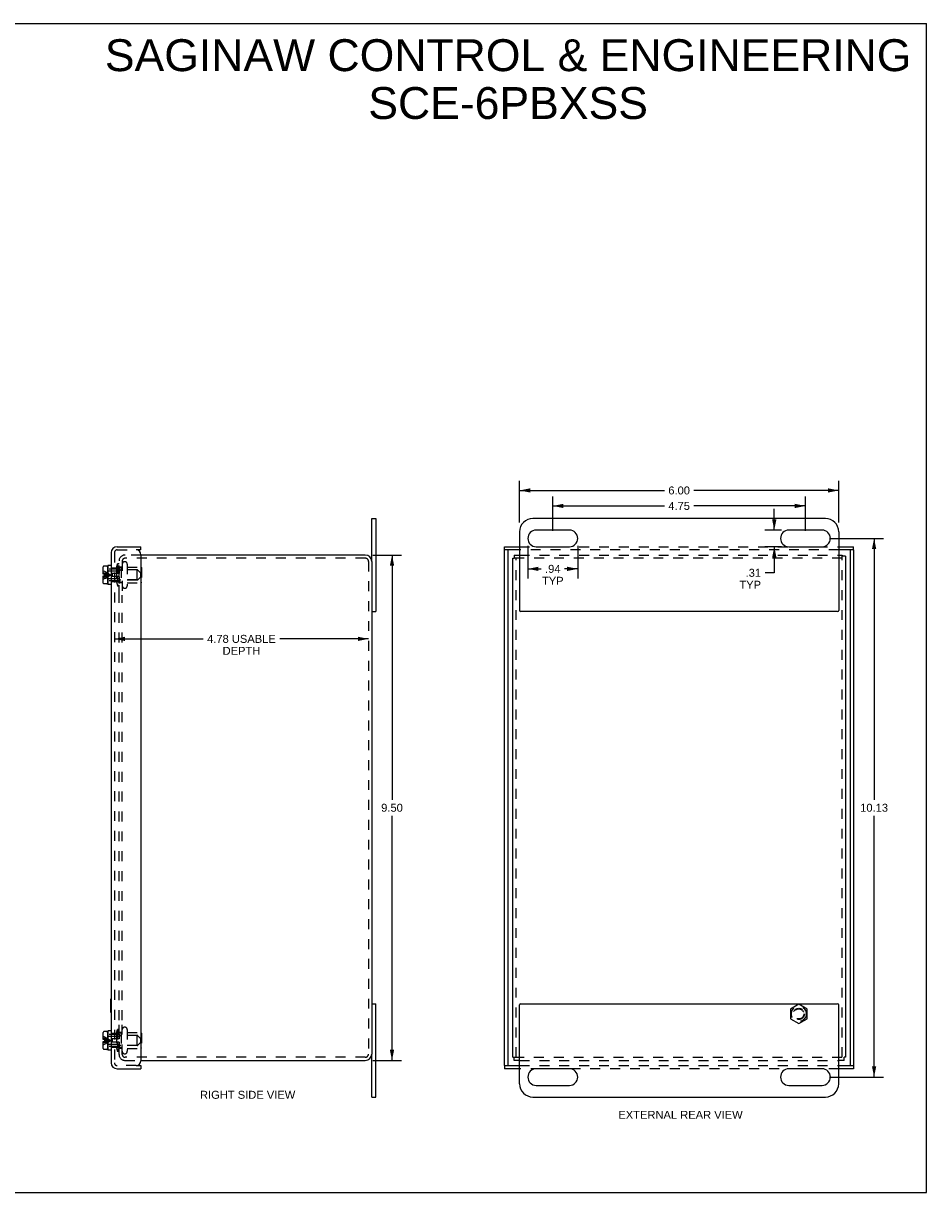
# Model space of a CAD drawing. Header units: inches. Extents: x 0 to 34, y 0 to 22.
# Tile 3 of 3: x 17 to 34, y 0 to 22. Entities that reach past the tile are written whole.
import ezdxf

# ---------------------------------------------------------------- set-up
doc = ezdxf.new("R2010")
doc.units = ezdxf.units.IN
doc.header["$LTSCALE"] = 1.868034
doc.header["$MEASUREMENT"] = 0
doc.linetypes.add('HIDDEN', pattern=[0.2, 0.1, -0.1])
doc.layers.get('0').update_dxf_attribs({"linetype": 'CONTINUOUS'})
for name, color, linetype in [('DEFAULT_2', 8, 'HIDDEN'), ('DIMENSIONS', 7, 'CONTINUOUS'), ('DOOR_ASSEMBLY', 7, 'CONTINUOUS')]:
    doc.layers.add(name, color=color, linetype=linetype)
doc.styles.get("Standard").update_dxf_attribs({"font": 'arial.ttf'})
doc.dimstyles.new('DIMSTYLE_2', dxfattribs={"dimtxt": 0.149842, "dimasz": 0.19979, "dimexe": 0.09, "dimexo": 0.07, "dimgap": 0.0375, "dimtad": 0, "dimtih": 1, "dimtoh": 1, "dimzin": 4, "dimdsep": 46, "dimtxsty": 'Standard', "dimblk": '_FILLED', "dimblk1": '_FILLED', "dimblk2": '_FILLED', "dimcen": 0.09, "dimadec": 3, "dimazin": 1, "dimtfac": 1, "dimtdec": 3, "dimtofl": 0, "dimtmove": 0, "dimatfit": 3, "dimldrblk": '_FILLED', "dimfxl": 0, "dimtolj": 1, "dimtzin": 4, "dimarcsym": 0})

# ---------------------------------------------------------------- blocks, each defined once
blk = doc.blocks.new('_FILLED')
at = {"color": 0, "linetype": 'ByBlock'}
blk.add_solid([(0, 0), (-1, 0.2), (-1, -0.2)], dxfattribs=at)
blk = doc.blocks.new('*D4')
at = {"layer": 'DIMENSIONS', "color": 2, "linetype": 'Continuous'}
for p, q in [((26.311, 12.593), (26.311, 13.378)), ((26.311, 13.198), (29.033, 13.198)), ((32.311, 13.198), (29.59, 13.198)), ((32.311, 12.593), (32.311, 13.378))]:
    blk.add_line(p, q, dxfattribs=at)
at = {"layer": 'DIMENSIONS', "color": 2, "linetype": 'Continuous', "xscale": 0.1997896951, "yscale": 0.1997896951, "zscale": 0.1997896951, "rotation": 180}
blk.add_blockref('_FILLED', (26.311, 13.198), dxfattribs=at)
at = {"layer": 'DIMENSIONS', "color": 2, "linetype": 'Continuous', "xscale": 0.1997896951, "yscale": 0.1997896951, "zscale": 0.1997896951}
blk.add_blockref('_FILLED', (32.311, 13.198), dxfattribs=at)
at = {"layer": 'DIMENSIONS', "color": 2, "linetype": 'Continuous', "insert": (29.311, 13.273), "char_height": 0.1498, "width": 0.40719, "attachment_point": 2, "line_spacing_factor": 0.9}
blk.add_mtext('6.00', dxfattribs=at)
blk = doc.blocks.new('*D5')
at = {"layer": 'DIMENSIONS', "color": 2, "linetype": 'Continuous'}
for p, q in [((26.467, 12.157), (26.467, 11.545)), ((27.405, 12.157), (27.405, 11.545)), ((26.467, 11.724), (26.716, 11.724)), ((27.405, 11.724), (27.157, 11.724))]:
    blk.add_line(p, q, dxfattribs=at)
at = {"layer": 'DIMENSIONS', "color": 2, "linetype": 'Continuous', "xscale": 0.1997896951, "yscale": 0.1997896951, "zscale": 0.1997896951, "rotation": 180}
blk.add_blockref('_FILLED', (26.467, 11.724), dxfattribs=at)
at = {"layer": 'DIMENSIONS', "color": 2, "linetype": 'Continuous', "xscale": 0.1997896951, "yscale": 0.1997896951, "zscale": 0.1997896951}
blk.add_blockref('_FILLED', (27.405, 11.724), dxfattribs=at)
at = {"layer": 'DIMENSIONS', "color": 2, "linetype": 'Continuous', "insert": (26.936, 11.799), "char_height": 0.1498, "width": 0.40608, "attachment_point": 2, "line_spacing_factor": 0.9}
blk.add_mtext('.94\\PTYP', dxfattribs=at)
blk = doc.blocks.new('*D6')
at = {"layer": 'DIMENSIONS', "color": 2, "linetype": 'Continuous'}
for p, q in [((31.1, 12.453), (31.1, 12.853)), ((31.234, 12.453), (30.921, 12.453)), ((31.234, 12.141), (30.921, 12.141)), ((31.1, 12.141), (31.1, 11.65)), ((31.1, 11.65), (30.926, 11.65))]:
    blk.add_line(p, q, dxfattribs=at)
at = {"layer": 'DIMENSIONS', "color": 2, "linetype": 'Continuous', "xscale": 0.1997896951, "yscale": 0.1997896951, "zscale": 0.1997896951}
for p, rotation in [((31.1, 12.453), 270), ((31.1, 12.141), 90)]:
    blk.add_blockref('_FILLED', p, dxfattribs=dict(at, rotation=rotation))
at = {"layer": 'DIMENSIONS', "color": 2, "linetype": 'Continuous', "insert": (30.851, 11.725), "char_height": 0.1498, "width": 0.40608, "attachment_point": 3, "line_spacing_factor": 0.9}
blk.add_mtext('.31\\PTYP', dxfattribs=at)
blk = doc.blocks.new('*D7')
at = {"layer": 'DIMENSIONS', "color": 2, "linetype": 'Continuous'}
for p, q in [((23.551, 11.984), (24.093, 11.984)), ((23.913, 11.984), (23.913, 7.384)), ((23.913, 2.484), (23.913, 7.084)), ((23.551, 2.484), (24.093, 2.484))]:
    blk.add_line(p, q, dxfattribs=at)
at = {"layer": 'DIMENSIONS', "color": 2, "linetype": 'Continuous', "xscale": 0.1997896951, "yscale": 0.1997896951, "zscale": 0.1997896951}
for p, rotation in [((23.913, 11.984), 90), ((23.913, 2.484), 270)]:
    blk.add_blockref('_FILLED', p, dxfattribs=dict(at, rotation=rotation))
at = {"layer": 'DIMENSIONS', "color": 2, "linetype": 'Continuous', "insert": (23.913, 7.309), "char_height": 0.1498, "width": 0.40719, "attachment_point": 2, "line_spacing_factor": 0.9}
blk.add_mtext('9.50', dxfattribs=at)
blk = doc.blocks.new('*D9')
at = {"layer": 'DIMENSIONS', "color": 2, "linetype": 'Continuous'}
for p, q in [((18.693, 10.408), (20.362, 10.408)), ((23.471, 10.408), (21.802, 10.408))]:
    blk.add_line(p, q, dxfattribs=at)
at = {"layer": 'DIMENSIONS', "color": 2, "linetype": 'Continuous', "xscale": 0.1997896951, "yscale": 0.1997896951, "zscale": 0.1997896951, "rotation": 180}
blk.add_blockref('_FILLED', (18.693, 10.408), dxfattribs=at)
at = {"layer": 'DIMENSIONS', "color": 2, "linetype": 'Continuous', "xscale": 0.1997896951, "yscale": 0.1997896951, "zscale": 0.1997896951}
blk.add_blockref('_FILLED', (23.471, 10.408), dxfattribs=at)
at = {"layer": 'DIMENSIONS', "color": 2, "linetype": 'Continuous', "insert": (21.082, 10.483), "char_height": 0.14984, "width": 1.28953, "attachment_point": 2, "line_spacing_factor": 0.9}
blk.add_mtext('4.78 USABLE\\PDEPTH', dxfattribs=at)
blk = doc.blocks.new('*D11')
at = {"layer": 'DIMENSIONS', "color": 2, "linetype": 'Continuous'}
for p, q in [((32.139, 12.297), (33.156, 12.297)), ((32.977, 12.297), (32.977, 7.384)), ((32.977, 2.172), (32.977, 7.084)), ((32.139, 2.172), (33.156, 2.172))]:
    blk.add_line(p, q, dxfattribs=at)
at = {"layer": 'DIMENSIONS', "color": 2, "linetype": 'Continuous', "xscale": 0.1997896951, "yscale": 0.1997896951, "zscale": 0.1997896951}
for p, rotation in [((32.977, 12.297), 90), ((32.977, 2.172), 270)]:
    blk.add_blockref('_FILLED', p, dxfattribs=dict(at, rotation=rotation))
at = {"layer": 'DIMENSIONS', "color": 2, "linetype": 'Continuous', "insert": (32.977, 7.309), "char_height": 0.1498, "width": 0.52361, "attachment_point": 2, "line_spacing_factor": 0.9}
blk.add_mtext('10.13', dxfattribs=at)
blk = doc.blocks.new('*D12')
at = {"layer": 'DIMENSIONS', "color": 2, "linetype": 'Continuous'}
for p, q in [((26.936, 12.437), (26.936, 13.087)), ((31.686, 12.437), (31.686, 13.087)), ((26.936, 12.907), (29.033, 12.907)), ((31.686, 12.907), (29.59, 12.907))]:
    blk.add_line(p, q, dxfattribs=at)
at = {"layer": 'DIMENSIONS', "color": 2, "linetype": 'Continuous', "xscale": 0.1997896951, "yscale": 0.1997896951, "zscale": 0.1997896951, "rotation": 180}
blk.add_blockref('_FILLED', (26.936, 12.907), dxfattribs=at)
at = {"layer": 'DIMENSIONS', "color": 2, "linetype": 'Continuous', "xscale": 0.1997896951, "yscale": 0.1997896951, "zscale": 0.1997896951}
blk.add_blockref('_FILLED', (31.686, 12.907), dxfattribs=at)
at = {"layer": 'DIMENSIONS', "color": 2, "linetype": 'Continuous', "insert": (29.311, 12.982), "char_height": 0.1498, "width": 0.40719, "attachment_point": 2, "line_spacing_factor": 0.9}
blk.add_mtext('4.75', dxfattribs=at)

msp = doc.modelspace()

# ---------------------------------------------------------------- linework, layer by layer
at = {"color": 7, "linetype": 'Continuous'}
for p, q in [((0, 21.9769), (33.9642, 21.9769)), ((33.9642, 0), (33.9642, 21.9769)), ((23.531, 11.8643), (23.531, 12.6718)), ((23.531, 12.6718), (23.606, 12.6718)), ((26.1862, 11.9243), (26.2082, 11.9243)), ((26.2082, 11.9843), (26.2082, 11.9243)), ((32.3762, 11.9843), (32.3762, 11.9623)), ((32.4362, 11.9623), (32.3762, 11.9623)), ((23.531, 10.9218), (23.606, 10.9218)), ((23.531, 3.5468), (23.606, 3.5468)), ((23.531, 1.7968), (23.531, 2.6043)), ((26.1862, 2.5443), (26.2082, 2.5443)), ((26.2082, 2.4843), (26.2082, 2.5443)), ((32.4362, 2.5443), (32.4142, 2.5443)), ((32.4142, 2.4843), (32.4142, 2.5443)), ((23.531, 1.7968), (23.606, 1.7968)), ((0, 0), (33.9642, 0))]:
    msp.add_line(p, q, dxfattribs=at)
at = {"color": 3, "linetype": 'Continuous'}
for p, q in [((23.606, 12.6718), (23.606, 10.9218)), ((32.0612, 12.6718), (26.5612, 12.6718)), ((26.3112, 12.4218), (26.3112, 10.9418)), ((27.2487, 12.4531), (26.6237, 12.4531)), ((31.9987, 12.4531), (31.3737, 12.4531)), ((32.3112, 12.4218), (32.3112, 10.9418)), ((26.6237, 12.1406), (27.2487, 12.1406)), ((31.3737, 12.1406), (31.9987, 12.1406)), ((23.411, 11.9843), (19.193, 11.9843)), ((26.1862, 2.5443), (26.1862, 11.9243)), ((26.2082, 11.9843), (26.3112, 11.9843)), ((32.3112, 11.9843), (32.3762, 11.9843)), ((32.4362, 11.9623), (32.4362, 2.5443)), ((23.531, 11.8643), (23.531, 2.6043)), ((32.2912, 10.9218), (26.3312, 10.9218)), ((23.606, 1.7968), (23.606, 3.5468)), ((26.3112, 2.0468), (26.3112, 3.5268)), ((26.3312, 3.5468), (32.2912, 3.5468)), ((32.3112, 2.0468), (32.3112, 3.5268)), ((19.193, 2.4843), (23.411, 2.4843)), ((26.3112, 2.4843), (26.2082, 2.4843)), ((32.4142, 2.4843), (32.3112, 2.4843)), ((27.2487, 2.3281), (26.6237, 2.3281)), ((31.9987, 2.3281), (31.3737, 2.3281)), ((26.6237, 2.0156), (27.2487, 2.0156)), ((31.3737, 2.0156), (31.9987, 2.0156)), ((26.5612, 1.7968), (32.0612, 1.7968))]:
    msp.add_line(p, q, dxfattribs=at)
for centre, radius, start, end in [((26.5612, 12.4218), 0.25, 90, 180), ((32.0612, 12.4218), 0.25, 0, 90), ((26.6237, 12.2968), 0.1562, 90, 270), ((27.2487, 12.2968), 0.1562, 270, 90), ((31.3737, 12.2968), 0.1562, 90, 270), ((31.9987, 12.2968), 0.1562, 270, 90), ((23.411, 11.8643), 0.12, 0, 90), ((26.3312, 10.9418), 0.02, 180, 270), ((32.2912, 10.9418), 0.02, 270, 360), ((26.3312, 3.5268), 0.02, 90, 180), ((32.2912, 3.5268), 0.02, 0, 90), ((23.411, 2.6043), 0.12, 270, 360), ((26.6237, 2.1718), 0.1562, 90, 270), ((27.2487, 2.1718), 0.1562, 270, 90), ((31.3737, 2.1718), 0.1562, 90, 270), ((31.9987, 2.1718), 0.1562, 270, 90), ((26.5612, 2.0468), 0.25, 180, 270), ((32.0612, 2.0468), 0.25, 270, 360)]:
    msp.add_arc(centre, radius, start, end, dxfattribs=at)
at = {"layer": 'DEFAULT_2', "color": 8, "linetype": 'HIDDEN'}
for p, q in [((18.781, 11.2282), (18.781, 11.8723)), ((18.841, 11.8723), (18.841, 11.2282)), ((19.193, 11.9843), (18.893, 11.9843)), ((23.411, 11.9243), (18.893, 11.9243)), ((32.3762, 11.9243), (26.2082, 11.9243)), ((26.2462, 2.5443), (26.2462, 11.9243)), ((26.3112, 11.9843), (32.3112, 11.9843)), ((32.3762, 2.5443), (32.3762, 11.9623)), ((18.7355, 11.7443), (18.751, 11.8168)), ((18.7355, 11.7443), (18.7355, 11.4743)), ((18.816, 11.7443), (18.7355, 11.7443)), ((18.751, 11.8168), (18.751, 11.4018)), ((18.781, 11.8168), (18.751, 11.8168)), ((18.841, 11.7573), (18.791, 11.7573)), ((18.821, 11.7393), (18.821, 11.4793)), ((19.121, 11.7043), (18.821, 11.7043)), ((18.8873, 11.8593), (18.8893, 11.8593)), ((18.9355, 11.8131), (18.9355, 11.4056)), ((18.9355, 11.7573), (19.1935, 11.7573)), ((19.121, 11.5143), (19.121, 11.7043)), ((19.2035, 11.7473), (19.2035, 11.4713)), ((23.471, 11.8643), (23.471, 2.6043)), ((18.7355, 11.4743), (18.751, 11.4018)), ((18.816, 11.4743), (18.7355, 11.4743)), ((18.841, 11.4613), (18.791, 11.4613)), ((19.121, 11.5143), (18.821, 11.5143)), ((18.9355, 11.4613), (19.1935, 11.4613)), ((18.781, 11.4018), (18.751, 11.4018)), ((18.781, 3.2406), (18.781, 11.2281)), ((18.841, 3.2406), (18.841, 11.2281)), ((18.8873, 11.3593), (18.8893, 11.3593)), ((31.5612, 3.5395), (31.4052, 3.4494)), ((31.7172, 3.4494), (31.5612, 3.5395)), ((31.4052, 3.4494), (31.4052, 3.2693)), ((31.7172, 3.2693), (31.7172, 3.4494)), ((18.781, 2.5963), (18.781, 3.2405)), ((18.841, 2.5963), (18.841, 3.2406)), ((18.8873, 3.1093), (18.8893, 3.1093)), ((31.4052, 3.2693), (31.5612, 3.1792)), ((31.5612, 3.1792), (31.7172, 3.2693)), ((18.7355, 2.9943), (18.751, 3.0668)), ((18.816, 2.9943), (18.7355, 2.9943)), ((18.7355, 2.9943), (18.7355, 2.7243)), ((18.781, 3.0668), (18.751, 3.0668)), ((18.751, 3.0668), (18.751, 2.6518)), ((18.841, 3.0073), (18.791, 3.0073)), ((18.821, 2.9893), (18.821, 2.7293)), ((19.121, 2.9543), (18.821, 2.9543)), ((18.9355, 3.0631), (18.9355, 2.6556)), ((18.9355, 3.0073), (19.1935, 3.0073)), ((19.121, 2.7643), (19.121, 2.9543)), ((19.2035, 2.9973), (19.2035, 2.7213)), ((18.816, 2.7243), (18.7355, 2.7243)), ((18.7355, 2.7243), (18.751, 2.6518)), ((18.781, 2.6518), (18.751, 2.6518)), ((18.841, 2.7113), (18.791, 2.7113)), ((19.121, 2.7643), (18.821, 2.7643)), ((18.9355, 2.7113), (19.1935, 2.7113)), ((18.8873, 2.6093), (18.8893, 2.6093)), ((23.411, 2.5443), (18.893, 2.5443)), ((18.893, 2.4843), (19.193, 2.4843)), ((26.2082, 2.5443), (32.4142, 2.5443)), ((26.3112, 2.4843), (32.3112, 2.4843))]:
    msp.add_line(p, q, dxfattribs=at)
for radius in [0.1421, 0.14, 0.105, 0.095]:
    msp.add_circle((31.5612, 3.3593), radius, dxfattribs=at)
for centre, radius, start, end in [((18.893, 11.8723), 0.112, 90, 180), ((18.893, 11.8723), 0.052, 90, 180), ((23.411, 11.8643), 0.06, 0, 90), ((18.791, 11.7673), 0.01, 180.00001, 270), ((18.816, 11.7393), 0.005, 359.99995, 90), ((18.8873, 11.8131), 0.0462, 90, 180), ((18.8893, 11.8131), 0.0462, 0, 90), ((19.1935, 11.7473), 0.01, 0, 90), ((18.791, 11.4513), 0.01, 90, 179.99999), ((18.816, 11.4793), 0.005, 270, 0.00005), ((19.1935, 11.4713), 0.01, 270, 360), ((18.8873, 11.4056), 0.0462, 180, 270), ((18.8893, 11.4056), 0.0462, 270, 360), ((18.8873, 3.0631), 0.0462, 90, 180), ((18.8893, 3.0631), 0.0462, 0, 90), ((18.791, 3.0173), 0.01, 180.00001, 270), ((18.816, 2.9893), 0.005, 359.99995, 90), ((19.1935, 2.9973), 0.01, 0, 90), ((18.791, 2.7013), 0.01, 90, 179.99999), ((18.816, 2.7293), 0.005, 270, 0.00005), ((18.8873, 2.6556), 0.0462, 180, 270), ((18.8893, 2.6556), 0.0462, 270, 360), ((19.1935, 2.7213), 0.01, 270, 360), ((18.893, 2.5963), 0.112, 180, 270), ((18.893, 2.5963), 0.052, 180, 270), ((23.411, 2.6043), 0.06, 270, 360)]:
    msp.add_arc(centre, radius, start, end, dxfattribs=at)
at = {"layer": 'DOOR_ASSEMBLY', "color": 3, "linetype": 'Continuous'}
for p, q in [((18.745, 12.1406), (19.193, 12.1406)), ((26.03, 12.1406), (26.3112, 12.1406)), ((32.3112, 12.1406), (32.5925, 12.1406)), ((18.633, 12.0286), (18.633, 2.4401)), ((19.193, 11.9906), (19.193, 2.4781)), ((26.03, 2.3881), (26.03, 12.0806)), ((32.5925, 12.0806), (32.5925, 2.3881)), ((18.745, 2.3281), (19.193, 2.3281)), ((26.3112, 2.3281), (26.03, 2.3281)), ((32.5925, 2.3281), (32.3112, 2.3281))]:
    msp.add_line(p, q, dxfattribs=at)
at = {"layer": 'DOOR_ASSEMBLY', "color": 7, "linetype": 'Continuous'}
for p, q in [((19.193, 12.0806), (19.193, 12.1406)), ((26.03, 12.0806), (26.03, 12.1406)), ((32.5925, 12.0806), (32.5925, 12.1406)), ((19.193, 12.0806), (19.103, 12.0806)), ((26.3112, 12.0806), (26.03, 12.0806)), ((26.09, 12.0806), (26.09, 2.3881)), ((32.5925, 12.0806), (32.3112, 12.0806)), ((32.5325, 2.3881), (32.5325, 12.0806)), ((18.4825, 11.6258), (18.4825, 11.7613)), ((18.5505, 11.7763), (18.4975, 11.7763)), ((18.5655, 11.7613), (18.5655, 11.4573)), ((18.5705, 11.6823), (18.5655, 11.6823)), ((18.5705, 11.7903), (18.5705, 11.4283)), ((18.633, 11.7903), (18.5705, 11.7903)), ((18.5155, 11.6258), (18.4825, 11.6258)), ((18.4825, 11.4573), (18.4825, 11.5928)), ((18.4825, 11.5928), (18.5155, 11.5928)), ((18.5505, 11.4423), (18.4975, 11.4423)), ((18.5155, 11.5928), (18.5155, 11.6258)), ((18.5705, 11.5363), (18.5655, 11.5363)), ((18.633, 11.4283), (18.5705, 11.4283)), ((18.629, 3.6411), (18.633, 3.6411)), ((18.629, 3.3851), (18.629, 3.6411)), ((18.629, 3.3851), (18.633, 3.3851)), ((18.4825, 2.8758), (18.4825, 3.0113)), ((18.5155, 2.8758), (18.4825, 2.8758)), ((18.5505, 3.0263), (18.4975, 3.0263)), ((18.5155, 2.8428), (18.5155, 2.8758)), ((18.5655, 3.0113), (18.5655, 2.7073)), ((18.5705, 2.9323), (18.5655, 2.9323)), ((18.633, 3.0403), (18.5705, 3.0403)), ((18.5705, 3.0403), (18.5705, 2.6783)), ((18.4825, 2.8428), (18.5155, 2.8428)), ((18.4825, 2.7073), (18.4825, 2.8428)), ((18.5505, 2.6923), (18.4975, 2.6923)), ((18.5705, 2.7863), (18.5655, 2.7863)), ((18.633, 2.6783), (18.5705, 2.6783)), ((19.103, 2.3881), (19.193, 2.3881)), ((19.193, 2.3881), (19.193, 2.3281)), ((26.03, 2.3881), (26.3112, 2.3881)), ((26.03, 2.3881), (26.03, 2.3281)), ((32.3112, 2.3881), (32.5925, 2.3881)), ((32.5925, 2.3881), (32.5925, 2.3281))]:
    msp.add_line(p, q, dxfattribs=at)
at = {"layer": 'DOOR_ASSEMBLY', "color": 8, "linetype": 'HIDDEN'}
for p, q in [((26.3112, 12.1406), (32.3112, 12.1406)), ((18.693, 12.0286), (18.693, 2.4401)), ((18.745, 12.0806), (19.103, 12.0806)), ((32.3112, 12.0806), (26.3112, 12.0806)), ((18.7805, 11.7193), (18.5705, 11.7193)), ((18.7783, 11.6823), (18.5705, 11.6823)), ((18.758, 11.7393), (18.633, 11.7393)), ((18.758, 11.6393), (18.758, 11.7523)), ((18.7805, 11.7298), (18.758, 11.7523)), ((18.7805, 11.7298), (18.7805, 11.6393)), ((18.7889, 11.6867), (18.8011, 11.6989)), ((19.1253, 11.7033), (18.8117, 11.7033)), ((19.1925, 11.6423), (19.1359, 11.6989)), ((18.5511, 11.6187), (18.5685, 11.6166)), ((18.5511, 11.5999), (18.5685, 11.6021)), ((18.7783, 11.5363), (18.5705, 11.5363)), ((18.7805, 11.4993), (18.5705, 11.4993)), ((18.758, 11.4793), (18.633, 11.4793)), ((18.6505, 11.6393), (18.6505, 11.5793)), ((18.7805, 11.6393), (18.6505, 11.6393)), ((18.7805, 11.5793), (18.6505, 11.5793)), ((18.758, 11.4663), (18.758, 11.5793)), ((18.7805, 11.4888), (18.758, 11.4663)), ((18.7805, 11.5793), (18.7805, 11.4888)), ((18.7889, 11.5319), (18.8011, 11.5197)), ((19.1253, 11.5153), (18.8117, 11.5153)), ((19.1925, 11.5763), (19.1359, 11.5197)), ((19.1925, 11.5763), (19.1925, 11.6423)), ((18.5511, 2.8687), (18.5685, 2.8666)), ((18.7805, 2.9693), (18.5705, 2.9693)), ((18.7783, 2.9323), (18.5705, 2.9323)), ((18.758, 2.9893), (18.633, 2.9893)), ((18.7805, 2.8893), (18.6505, 2.8893)), ((18.6505, 2.8893), (18.6505, 2.8293)), ((18.7805, 2.9798), (18.758, 3.0023)), ((18.758, 2.8893), (18.758, 3.0023)), ((18.7805, 2.9798), (18.7805, 2.8893)), ((18.7889, 2.9367), (18.8011, 2.9489)), ((19.1253, 2.9533), (18.8117, 2.9533)), ((19.1925, 2.8923), (19.1359, 2.9489)), ((19.1925, 2.8263), (19.1925, 2.8923)), ((18.5511, 2.8499), (18.5685, 2.8521)), ((18.7783, 2.7863), (18.5705, 2.7863)), ((18.7805, 2.7493), (18.5705, 2.7493)), ((18.758, 2.7293), (18.633, 2.7293)), ((18.7805, 2.8293), (18.6505, 2.8293)), ((18.758, 2.7163), (18.758, 2.8293)), ((18.7805, 2.7388), (18.758, 2.7163)), ((18.7805, 2.8293), (18.7805, 2.7388)), ((18.7889, 2.7819), (18.8011, 2.7697)), ((19.1253, 2.7653), (18.8117, 2.7653)), ((19.1925, 2.8263), (19.1359, 2.7697)), ((19.103, 2.3881), (18.745, 2.3881)), ((26.3112, 2.3881), (32.3112, 2.3881)), ((32.3112, 2.3281), (26.3112, 2.3281))]:
    msp.add_line(p, q, dxfattribs=at)
for points in [[(18.4825, 11.6893), (18.5063, 11.6786), (18.5297, 11.6668), (18.5527, 11.654)], [(18.4825, 11.6563), (18.5063, 11.65), (18.5297, 11.6431), (18.5527, 11.6356), (18.5753, 11.6274), (18.5976, 11.6187), (18.6195, 11.6093)], [(18.5527, 11.654), (18.5753, 11.6401), (18.5976, 11.6253), (18.6195, 11.6093)], [(18.4825, 11.637), (18.5063, 11.6333), (18.5297, 11.6292), (18.5527, 11.6248), (18.5753, 11.62), (18.5976, 11.6148), (18.6195, 11.6093)], [(18.4825, 11.5623), (18.5063, 11.5687), (18.5297, 11.5756), (18.5527, 11.5831), (18.5753, 11.5912), (18.5976, 11.6), (18.6195, 11.6093)], [(18.4825, 11.5817), (18.5063, 11.5854), (18.5297, 11.5895), (18.5527, 11.5939), (18.5753, 11.5987), (18.5976, 11.6038), (18.6195, 11.6093)], [(18.4825, 11.5293), (18.5063, 11.5401), (18.5297, 11.5519), (18.5527, 11.5647)], [(18.5155, 11.6227), (18.5334, 11.6208), (18.5511, 11.6187)], [(18.5155, 11.596), (18.5334, 11.5979), (18.5511, 11.5999)], [(18.5527, 11.5647), (18.5753, 11.5785), (18.5976, 11.5934), (18.6195, 11.6093)], [(18.5685, 11.6166), (18.5857, 11.6143), (18.6027, 11.6119), (18.6195, 11.6093)], [(18.5685, 11.6021), (18.5857, 11.6044), (18.6027, 11.6068), (18.6195, 11.6093)], [(18.4825, 2.9393), (18.5063, 2.9286), (18.5297, 2.9168), (18.5527, 2.904)], [(18.4825, 2.9063), (18.5063, 2.9), (18.5297, 2.8931), (18.5527, 2.8856), (18.5753, 2.8774), (18.5976, 2.8687), (18.6195, 2.8593)], [(18.4825, 2.887), (18.5063, 2.8833), (18.5297, 2.8792), (18.5527, 2.8748), (18.5753, 2.87), (18.5976, 2.8648), (18.6195, 2.8593)], [(18.4825, 2.8317), (18.5063, 2.8354), (18.5297, 2.8395), (18.5527, 2.8439), (18.5753, 2.8487), (18.5976, 2.8538), (18.6195, 2.8593)], [(18.5155, 2.8727), (18.5334, 2.8708), (18.5511, 2.8687)], [(18.5527, 2.904), (18.5753, 2.8901), (18.5976, 2.8753), (18.6195, 2.8593)], [(18.5527, 2.8147), (18.5753, 2.8285), (18.5976, 2.8434), (18.6195, 2.8593)], [(18.5527, 2.8331), (18.5753, 2.8412), (18.5976, 2.85), (18.6195, 2.8593)], [(18.5685, 2.8666), (18.5857, 2.8643), (18.6027, 2.8619), (18.6195, 2.8593)], [(18.5685, 2.8521), (18.5857, 2.8544), (18.6027, 2.8568), (18.6195, 2.8593)], [(18.4825, 2.8123), (18.5063, 2.8187), (18.5297, 2.8256), (18.5527, 2.8331)], [(18.4825, 2.7793), (18.5063, 2.7901), (18.5297, 2.8019), (18.5527, 2.8147)], [(18.5155, 2.846), (18.5334, 2.8479), (18.5511, 2.8499)]]:
    msp.add_lwpolyline(points, dxfattribs=at)
at = {"layer": 'DOOR_ASSEMBLY', "color": 3, "linetype": 'Continuous'}
for centre, radius, start, end in [((18.745, 12.0286), 0.112, 90, 180), ((19.103, 11.9906), 0.09, 0, 90), ((18.745, 2.4401), 0.112, 180, 270), ((19.103, 2.4781), 0.09, 270, 360)]:
    msp.add_arc(centre, radius, start, end, dxfattribs=at)
at = {"layer": 'DOOR_ASSEMBLY', "color": 8, "linetype": 'HIDDEN'}
for centre, radius, start, end in [((18.745, 12.0286), 0.052, 90, 180), ((18.7783, 11.6973), 0.015, 270, 314.99994), ((18.8117, 11.6883), 0.015, 90, 134.99994), ((19.1253, 11.6883), 0.015, 45, 90), ((18.7783, 11.5213), 0.015, 45.00006, 90), ((18.8117, 11.5303), 0.015, 225.00006, 270), ((19.1253, 11.5303), 0.015, 270, 315), ((18.7783, 2.9473), 0.015, 270, 314.99994), ((18.8117, 2.9383), 0.015, 90, 134.99994), ((19.1253, 2.9383), 0.015, 45, 90), ((18.7783, 2.7713), 0.015, 45.00006, 90), ((18.8117, 2.7803), 0.015, 225.00006, 270), ((19.1253, 2.7803), 0.015, 270, 315), ((18.745, 2.4401), 0.052, 180, 270)]:
    msp.add_arc(centre, radius, start, end, dxfattribs=at)
at = {"layer": 'DOOR_ASSEMBLY', "color": 7, "linetype": 'Continuous'}
for centre, start, end in [((18.4975, 11.7613), 90, 180), ((18.5505, 11.7613), 0, 90), ((18.4975, 11.4573), 180, 270), ((18.5505, 11.4573), 270, 360), ((18.4975, 3.0113), 90, 180), ((18.5505, 3.0113), 0, 90), ((18.4975, 2.7073), 180, 270), ((18.5505, 2.7073), 270, 360)]:
    msp.add_arc(centre, 0.015, start, end, dxfattribs=at)

# ---------------------------------------------------------------- texts
at = {"layer": 'DIMENSIONS', "color": 2, "linetype": 'Continuous', "attachment_point": 2, "line_spacing_factor": 0.9}
for s, insert, char_height, width in [('SAGINAW CONTROL & ENGINEERING\\PSCE-6PBXSS', (26.0962, 21.6787), 0.599369, 15.137969), ('RIGHT SIDE VIEW', (21.1984, 1.9133), 0.149842, 1.786967), ('EXTERNAL REAR VIEW', (29.337, 1.5369), 0.149842, 2.33286)]:
    msp.add_mtext(s, dxfattribs=dict(at, insert=insert, char_height=char_height, width=width))

# ---------------------------------------------------------------- dimensions: what is measured, and where the dimension line sits
at = {"layer": 'DIMENSIONS', "color": 2, "linetype": 'Continuous'}
for base, p1, p2, angle, picture, middle in [((26.3112, 13.1981), (32.3112, 12.5229), (26.3112, 12.5229), 180, '*D4', (29.3102, 13.1973)), ((26.9362, 12.9071), (31.6862, 12.3667), (26.9362, 12.3667), 180, '*D12', (29.308, 12.9057)), ((32.9766189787, 2.171838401), (32.0685625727, 12.296838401), (32.0685625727, 2.171838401), 270, '*D11', (32.9829852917, 7.233502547)), ((23.9129, 2.4843), (23.4809, 11.9843), (23.4809, 2.4843), 270, '*D7', (23.9124, 7.2335))]:
    dim = msp.add_linear_dim(base=base, p1=p1, p2=p2, angle=angle, dimstyle='DIMSTYLE_2', dxfattribs=at)
    dim.commit()
    dim.dimension.update_dxf_attribs({"geometry": picture, "text_midpoint": middle, "dimtype": 160})
dim = msp.add_linear_dim(base=(31.1004, 12.1406), p1=(30.8506, 12.4531), p2=(30.8506, 12.1406), angle=270, text='<>\\PTYP', dimstyle='DIMSTYLE_2', dxfattribs=at)
dim.commit()
dim.dimension.update_dxf_attribs({"geometry": '*D6', "text_midpoint": (30.6476, 11.5372), "dimtype": 160})
for base, p1, p2, text, picture, middle in [((27.405, 11.7243), (26.4675, 12.227), (27.405, 12.227), '<>\\PTYP', '*D5', (26.9362, 11.612)), ((23.471, 10.4081), (18.693, 12.0806), (23.471, 11.9243), '<> USABLE\\PDEPTH', '*D9', (21.082, 10.2958))]:
    dim = msp.add_linear_dim(base=base, p1=p1, p2=p2, text=text, dimstyle='DIMSTYLE_2', dxfattribs=at)
    dim.commit()
    dim.dimension.update_dxf_attribs({"geometry": picture, "text_midpoint": middle, "dimtype": 160})

doc.saveas('drawing.dxf')
